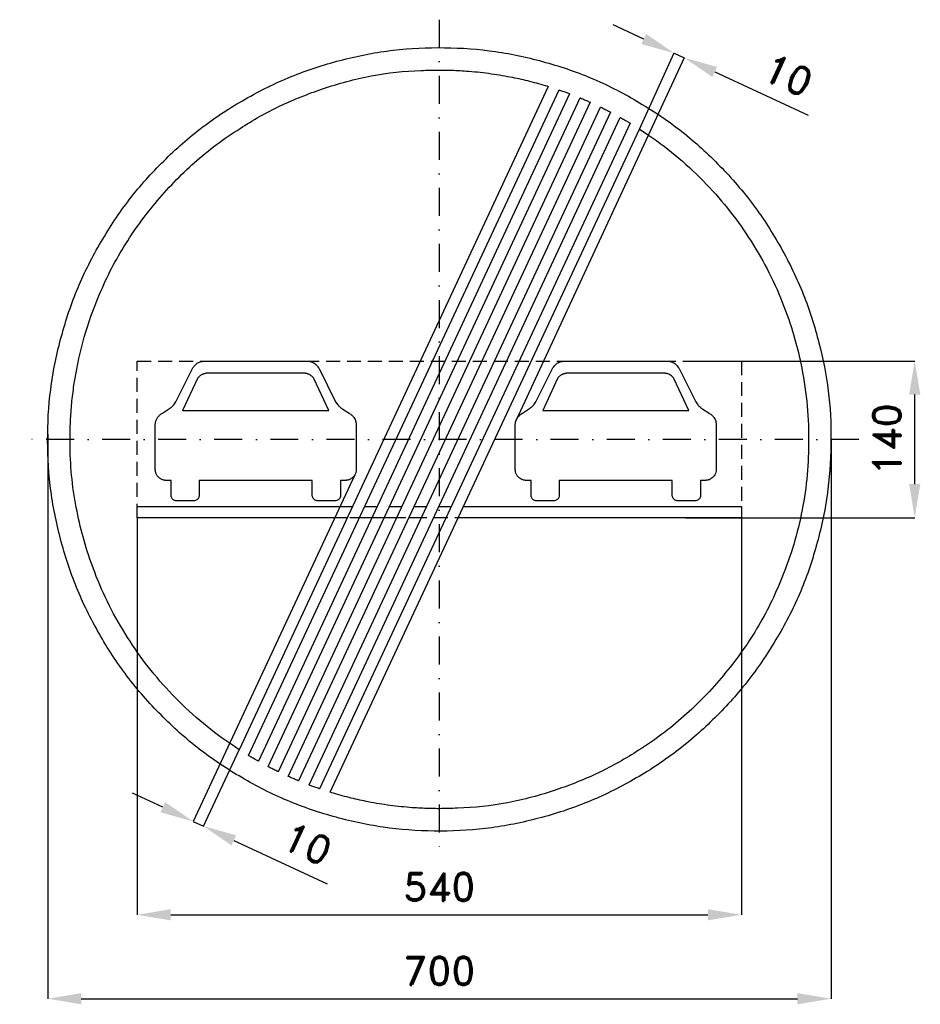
# Model space of a CAD drawing. Header units: millimetres. Extents: x -375 to 430, y -505 to 375.
import ezdxf

# ---------------------------------------------------------------- set-up
doc = ezdxf.new("R2010")
doc.units = ezdxf.units.MM
doc.header["$LTSCALE"] = 5
doc.linetypes.add('ČERCHOVANÁX2', pattern=[2, 1, -0.5, 0, -0.5])
doc.linetypes.add('ČÁRKOVANÁX2', pattern=[1.5, 1, -0.5])
doc.layers.add('Kóty', color=2, linetype='Continuous')
doc.layers.add('Značka', color=7, linetype='Continuous')
doc.styles.get("Standard").update_dxf_attribs({"font": 'romand.shx', "height": 25})
doc.dimstyles.get("Standard").update_dxf_attribs({"dimtxt": 25, "dimasz": 30, "dimexe": 0.18, "dimexo": 0.0625, "dimgap": 12.5, "dimtad": 1, "dimdec": 0, "dimzin": 0, "dimdsep": 46, "dimtxsty": 'Standard', "dimcen": 0.09, "dimadec": 0, "dimazin": 0, "dimtfac": 1, "dimtdec": 0, "dimtofl": 0, "dimtmove": 0, "dimatfit": 3, "dimfxl": 1, "dimtolj": 1, "dimtzin": 0, "dimarcsym": 0})

# ---------------------------------------------------------------- blocks, each defined once
blk = doc.blocks.new('*D2')
at = {"layer": 'Defpoints', "color": 0, "transparency": 16777216}
for p in [(-349.92, 4.7), (350.05, 0.12), (350.05, -499.82)]:
    blk.add_point(p, dxfattribs=at)
at = {"layer": 'Kóty', "color": 0, "lineweight": -2, "transparency": 16777216}
for p, q in [((-349.92, 4.64), (-349.92, -500)), ((350.05, 0.06), (350.05, -500)), ((-319.92, -499.82), (320.05, -499.82))]:
    blk.add_line(p, q, dxfattribs=at)
at = {"layer": 'Kóty', "color": 0, "transparency": 16777216}
for points in [[(-319.92, -494.82), (-319.92, -504.82), (-349.92, -499.82)], [(320.05, -494.82), (320.05, -504.82), (350.05, -499.82)]]:
    blk.add_solid(points, dxfattribs=at)
at = {"layer": 'Kóty', "color": 0, "transparency": 16777216, "insert": (0.06, -474.82), "char_height": 25, "attachment_point": 5}
blk.add_mtext('\\A1;700', dxfattribs=at)
blk = doc.blocks.new('*D3')
at = {"layer": 'Defpoints', "color": 0, "transparency": 16777216}
for p in [(220, 70), (424.84, 70), (220, -70)]:
    blk.add_point(p, dxfattribs=at)
at = {"layer": 'Kóty', "color": 0, "lineweight": -2, "transparency": 16777216}
for p, q in [((220.06, 70), (425.02, 70)), ((424.84, -40), (424.84, 40)), ((220.06, -70), (425.02, -70))]:
    blk.add_line(p, q, dxfattribs=at)
at = {"layer": 'Kóty', "color": 0, "transparency": 16777216}
for points in [[(419.84, 40), (429.84, 40), (424.84, 70)], [(419.84, -40), (429.84, -40), (424.84, -70)]]:
    blk.add_solid(points, dxfattribs=at)
at = {"layer": 'Kóty', "color": 0, "transparency": 16777216, "insert": (399.84, 0), "char_height": 25, "attachment_point": 5, "rotation": 90}
blk.add_mtext('\\A1;140', dxfattribs=at)
blk = doc.blocks.new('*D4')
at = {"layer": 'Defpoints', "color": 0, "transparency": 16777216}
for p in [(-270, -70), (270, -70), (270, -424.82)]:
    blk.add_point(p, dxfattribs=at)
at = {"layer": 'Kóty', "color": 0, "lineweight": -2, "transparency": 16777216}
for p, q in [((-270, -70.06), (-270, -425)), ((270, -70.06), (270, -425)), ((-240, -424.82), (240, -424.82))]:
    blk.add_line(p, q, dxfattribs=at)
at = {"layer": 'Kóty', "color": 0, "transparency": 16777216}
for points in [[(-240, -419.82), (-240, -429.82), (-270, -424.82)], [(240, -419.82), (240, -429.82), (270, -424.82)]]:
    blk.add_solid(points, dxfattribs=at)
at = {"layer": 'Kóty', "color": 0, "transparency": 16777216, "insert": (0, -399.82), "char_height": 25, "attachment_point": 5}
blk.add_mtext('\\A1;540', dxfattribs=at)

msp = doc.modelspace()

# ---------------------------------------------------------------- linework, layer by layer
at = {"layer": 'Kóty'}
for p, q in [((182.69, 357.72), (155.47, 370.33)), ((178.96, 277.3), (209.98, 345.27)), ((68.85, 17.41), (218.96, 341.11)), ((246.1, 328.33), (329.49, 289.68)), ((-75.48, -31.69), (-219.96, -341.59)), ((-178.93, -277.24), (-210.91, -345.81)), ((-247.07, -328.75), (-274.26, -316.07)), ((-183.64, -358.32), (-100.35, -397.16))]:
    msp.add_line(p, q, dxfattribs=at)
for points in [[(209.91, 345.1), (218.88, 340.94)], [(-219.89, -341.42), (-210.83, -345.65)]]:
    msp.add_lwpolyline(points, dxfattribs=at)
for points in [[(184.79, 362.26), (180.58, 353.18), (209.91, 345.1)], [(248.21, 332.86), (244, 323.79), (218.88, 340.94)], [(-244.96, -324.21), (-249.19, -333.28), (-219.89, -341.42)], [(-181.53, -353.79), (-185.75, -362.86), (-210.83, -345.65)]]:
    msp.add_solid(points, dxfattribs=at)
at = {"layer": 'Značka', "color": 6, "linetype": 'ČERCHOVANÁX2', "lineweight": 25, "ltscale": 5}
for p, q in [((0, 375), (0, -375)), ((375, 0), (-375, 0))]:
    msp.add_line(p, q, dxfattribs=at)
at = {"layer": 'Značka', "color": 5}
for points in [[(350, 0), (349.99, -2.29), (349.97, -4.58, -0.032172), (346.49, -50.21, -0.035727), (336.86, -95, -0.036663), (321.83, -138.26, -0.034749), (300.79, -178.95, -0.034042), (274.96, -216.77, -0.034458), (244.23, -250.71, -0.034559), (209.51, -280.56, -0.034426), (171.02, -305.37, -0.034392), (129.75, -325.22, -0.034421), (86.15, -339.23, -0.03443), (41.16, -347.72, -0.034418), (-4.58, -349.97, -0.034413), (-50.24, -346.53, -0.034418), (-95, -336.86, -0.034411), (-138.22, -321.72, -0.034418), (-178.95, -300.79, -0.034414), (-216.78, -274.98, -0.03442), (-250.71, -244.23, -0.034415), (-280.56, -209.5, -0.034419), (-305.37, -171.02, -0.034418), (-325.22, -129.75, -0.034422), (-339.23, -86.15, -0.034423), (-347.72, -41.16, -0.034414), (-349.97, 4.58, -0.034413), (-346.53, 50.24, -0.034416), (-336.86, 95, -0.034414), (-321.72, 138.22, -0.034418), (-300.79, 178.95, -0.034414), (-274.98, 216.78, -0.03442), (-244.23, 250.71, -0.034415), (-209.5, 280.56, -0.034419), (-171.02, 305.37, -0.034418), (-129.75, 325.22, -0.034422), (-86.15, 339.23, -0.034423), (-41.16, 347.72, -0.034413), (4.58, 349.97, -0.034424), (50.24, 346.53, -0.034417), (95, 336.86, -0.034419), (138.22, 321.72, -0.034409), (178.95, 300.79, -0.034418), (216.77, 274.98, -0.03441), (250.71, 244.23, -0.034418), (280.57, 209.5, -0.034491), (305.37, 171.02, -0.034425), (325.2, 129.76, -0.034081), (339.23, 86.15, -0.03279), (347.51, 43.38, -0.034266), (350, 0)], [(97.41, 315.37), (-178.95, -277.28), (-183.01, -274.59), (-187.05, -271.87, -0.026582), (-214.04, -251.28, -0.027814), (-238.67, -227.86, -0.026719), (-259.96, -203.46, -0.025775), (-278.57, -176.96, -0.02586), (-294.81, -148.61, -0.026622), (-307.98, -118.74, -0.021511), (-316.57, -93.61, -0.020471), (-323.02, -67.84, -0.022943), (-327.82, -39.28, -0.025571), (-329.84, -10.43, -0.003606), (-329.94, -5.21), (-330, 0, -0.001767), (-329.86, 8.15, -0.005365), (-329.6, 16.3, -0.013597), (-328.47, 32.33, -0.012655), (-326.49, 48.28, -0.030267), (-318.6, 86.6, -0.03166), (-306.03, 123.68, -0.041576), (-283.54, 169.4, -0.040831), (-253.83, 210.87, -0.040424), (-218.66, 247.46, -0.040892), (-178.12, 277.83, -0.032936), (-142.38, 297.88, -0.031725), (-104.29, 313.17, -0.035676), (-60.85, 324.72, -0.039815), (-16.3, 329.6, -0.005805), (-8.15, 329.86, -0.001916), (0, 330), (1.52, 330), (3.05, 329.99, -0.002569), (6.09, 329.95, -0.002329), (9.13, 329.88, -0.005732), (16.67, 329.59, -0.005966), (24.2, 329.13, -0.008073), (34.11, 328.27, -0.007972), (44, 327.09, -0.007917), (53.75, 325.65, -0.008035), (63.44, 323.9, -0.006279), (71.1, 322.32, -0.00603), (78.71, 320.54, -0.006573), (86.7, 318.49, -0.007361), (94.63, 316.22), (96.02, 315.8), (97.41, 315.37)], [(-97.41, -315.37), (178.95, 277.28), (183.01, 274.59), (187.05, 271.87, -0.026577), (214.04, 251.28, -0.027794), (238.67, 227.86, -0.026723), (259.96, 203.45, -0.025815), (278.57, 176.96, -0.025852), (294.8, 148.61, -0.026423), (307.98, 118.74, -0.021555), (316.59, 93.61, -0.02115), (323.02, 67.84, -0.026845), (328.32, 34.14, -0.026574), (330, 0, -0.049238), (324.26, -63.06, -0.051954), (306.03, -123.68, -0.042479), (283.54, -169.44, -0.040381), (253.83, -210.87, -0.039562), (218.63, -247.42, -0.040772), (178.12, -277.83, -0.033086), (142.38, -297.88, -0.031715), (104.29, -313.17, -0.035629), (60.84, -324.72, -0.039821), (16.3, -329.6, -0.005777), (8.15, -329.86, -0.001946), (0, -330), (-1.52, -330), (-3.05, -329.99, -0.002571), (-6.09, -329.95, -0.002331), (-9.13, -329.88, -0.005762), (-16.67, -329.59, -0.005997), (-24.2, -329.12, -0.008048), (-34.11, -328.26, -0.007972), (-44, -327.09, -0.007941), (-53.75, -325.65, -0.008035), (-63.44, -323.9, -0.006248), (-71.1, -322.31, -0.005979), (-78.71, -320.54, -0.006624), (-86.7, -318.49, -0.007406), (-94.63, -316.22), (-96.02, -315.8), (-97.41, -315.37)]]:
    msp.add_lwpolyline(points, format="xyb", dxfattribs=at)
for points in [[(-170.41, -282.63), (106.99, 312.25), (107.13, 312.2), (107.27, 312.15), (108.27, 311.81), (109.27, 311.46), (110.21, 311.12), (111.16, 310.79), (112.1, 310.44), (113.05, 310.1), (113.8, 309.82), (114.55, 309.54), (115.35, 309.25), (116.15, 308.95), (116.29, 308.89), (116.43, 308.84), (-161.73, -287.68), (-161.86, -287.6), (-161.99, -287.53), (-162.91, -287.01), (-163.83, -286.49), (-164.7, -285.99), (-165.57, -285.49), (-166.44, -284.98), (-167.31, -284.48), (-168, -284.07), (-168.69, -283.66), (-169.42, -283.22), (-170.15, -282.78), (-170.28, -282.71), (-170.41, -282.63)], [(-152.93, -292.46), (125.75, 305.16), (125.89, 305.1), (126.03, 305.05), (127, 304.64), (127.97, 304.24), (128.89, 303.85), (129.81, 303.46), (130.73, 303.06), (131.65, 302.67), (132.38, 302.35), (133.12, 302.03), (133.89, 301.68), (134.67, 301.34), (134.81, 301.28), (134.94, 301.22), (-144, -296.98), (-144.14, -296.92), (-144.27, -296.85), (-145.22, -296.39), (-146.16, -295.92), (-147.05, -295.47), (-147.95, -295.03), (-148.84, -294.57), (-149.73, -294.12), (-150.44, -293.75), (-151.15, -293.39), (-151.91, -293), (-152.66, -292.6), (-152.8, -292.53), (-152.93, -292.46)], [(-134.94, -301.22), (144, 296.98), (144.14, 296.92), (144.27, 296.85), (145.22, 296.39), (146.16, 295.92), (147.06, 295.48), (147.95, 295.03), (148.84, 294.58), (149.73, 294.12), (150.44, 293.76), (151.16, 293.39), (151.91, 293), (152.66, 292.6), (152.8, 292.53), (152.93, 292.46), (-125.75, -305.16), (-125.89, -305.1), (-126.03, -305.05), (-127, -304.64), (-127.97, -304.24), (-128.89, -303.85), (-129.81, -303.46), (-130.73, -303.07), (-131.65, -302.67), (-132.38, -302.35), (-133.12, -302.03), (-133.89, -301.69), (-134.67, -301.34), (-134.81, -301.28), (-134.94, -301.22)], [(170.41, 282.63), (-106.99, -312.25), (-107.13, -312.2), (-107.27, -312.15), (-108.27, -311.81), (-109.27, -311.46), (-110.21, -311.12), (-111.16, -310.78), (-112.1, -310.44), (-113.05, -310.1), (-113.8, -309.82), (-114.55, -309.54), (-115.35, -309.25), (-116.15, -308.95), (-116.29, -308.89), (-116.43, -308.84), (161.73, 287.68), (161.86, 287.6), (161.99, 287.53), (162.91, 287.01), (163.83, 286.49), (164.7, 285.99), (165.57, 285.49), (166.44, 284.98), (167.31, 284.48), (168, 284.07), (168.69, 283.66), (169.42, 283.22), (170.15, 282.78), (170.28, 282.71), (170.41, 282.63)]]:
    msp.add_lwpolyline(points, dxfattribs=at)
at = {"layer": 'Značka', "color": 6, "linetype": 'ČÁRKOVANÁX2', "ltscale": 2.5}
msp.add_lwpolyline([(-270, -70), (-270, 70), (270, 70), (270, -70), (-270, -70)], dxfattribs=at)
at = {"layer": 'Značka', "color": 251}
for points in [[(-117.91, 70), (-116.87, 69.85, -0.01283), (-115.82, 69.66, -0.017212), (-114.93, 69.44, -0.021863), (-114.06, 69.15, -0.025223), (-113.11, 68.74, -0.021147), (-112.21, 68.24, -0.020051), (-111.3, 67.65, -0.020025), (-110.44, 67, -0.019659), (-109.72, 66.35, -0.022902), (-109.06, 65.65, -0.023545), (-108.44, 64.88), (-107.89, 64.05), (-107.49, 63.38), (-107.12, 62.71), (-92.63, 33.6), (-90.72, 30.8), (-90.41, 30.47), (-90.09, 30.14), (-89.72, 29.77), (-89.34, 29.41), (-88.98, 29.09), (-88.62, 28.78), (-88.26, 28.49), (-87.9, 28.21), (-87.6, 27.98), (-87.28, 27.76), (-86.7, 27.38), (-86.11, 27.01), (-80.66, 23.48), (-79.86, 22.95), (-79.07, 22.4, -0.021181), (-78.23, 21.71, -0.025222), (-77.46, 20.95), (-76.83, 20.2), (-76.26, 19.39), (-75.77, 18.59), (-75.34, 17.76), (-75.02, 17.03), (-74.76, 16.29), (-74.5, 15.33), (-74.32, 14.35), (-74.25, 13.9), (-74.19, 13.46), (-74.19, -26.8), (-74.33, -28), (-74.54, -29.19, -0.033894), (-74.92, -30.48, -0.040519), (-75.48, -31.69, -0.037323), (-76.15, -32.71, -0.031553), (-76.96, -33.63, -0.027737), (-77.8, -34.42, -0.027477), (-78.73, -35.1, -0.02583), (-79.58, -35.61, -0.031174), (-80.47, -36.02, -0.036876), (-81.67, -36.38, -0.024547), (-82.91, -36.6, -0.006317), (-83.49, -36.67), (-84.06, -36.73), (-88.32, -36.73), (-88.32, -49.97), (-88.43, -50.91, -0.044443), (-88.65, -51.84, -0.07933), (-89.3, -53.06, -0.085444), (-90.3, -54, -0.08257), (-91.7, -54.65, -0.025807), (-93.25, -55), (-108.59, -55, -0.019113), (-109.85, -54.74, -0.059279), (-111.04, -54.3, -0.077012), (-112.12, -53.49, -0.080938), (-112.89, -52.39, -0.063246), (-113.3, -51.22), (-113.52, -49.97), (-113.52, -36.73), (-214.55, -36.73), (-214.55, -49.97), (-214.67, -50.9, -0.042299), (-214.9, -51.81, -0.079175), (-215.58, -53.06, -0.085964), (-216.61, -54.02, -0.079057), (-217.97, -54.65, -0.025049), (-219.48, -55), (-234.81, -55, -0.02066), (-236.14, -54.74, -0.063808), (-237.38, -54.27, -0.077064), (-238.43, -53.46, -0.081672), (-239.17, -52.37, -0.064359), (-239.55, -51.21, -0.020733), (-239.74, -49.97), (-239.74, -36.73), (-244.01, -36.73), (-244.71, -36.66, -0.008273), (-245.4, -36.57, -0.023959), (-246.56, -36.34, -0.036583), (-247.68, -35.98, -0.03117), (-248.53, -35.59, -0.024279), (-249.33, -35.1, -0.028198), (-250.31, -34.38, -0.02947), (-251.19, -33.54, -0.034004), (-252.02, -32.57, -0.040004), (-252.7, -31.48, -0.04188), (-253.24, -30.22, -0.033946), (-253.58, -28.9), (-253.75, -27.85), (-253.88, -26.8), (-253.88, 13.46), (-253.8, 14), (-253.71, 14.55), (-253.53, 15.47, -0.022827), (-253.28, 16.37, -0.019234), (-253.03, 17.07), (-252.72, 17.76, -0.01765), (-252.27, 18.63, -0.018808), (-251.75, 19.47, -0.021737), (-251.15, 20.31, -0.025171), (-250.47, 21.1, -0.026151), (-249.67, 21.86, -0.020982), (-248.8, 22.54, -0.010834), (-248.11, 23.02), (-247.4, 23.48), (-241.95, 27.01), (-241.35, 27.39, 0.009078), (-240.75, 27.78), (-240.45, 27.99), (-240.16, 28.21), (-239.78, 28.51), (-239.41, 28.81), (-239.03, 29.14), (-238.65, 29.47), (-238.27, 29.84), (-237.9, 30.22), (-237.62, 30.51), (-237.34, 30.8), (-235.44, 33.6), (-220.95, 62.71), (-220.65, 63.24), (-220.35, 63.77, -0.016384), (-219.8, 64.63, -0.024834), (-219.18, 65.45, -0.021372), (-218.63, 66.07, -0.016924), (-218.03, 66.64, -0.019268), (-217.2, 67.33, -0.020202), (-216.32, 67.96, -0.023641), (-215.34, 68.54, -0.027412), (-214.31, 69.03, -0.02821), (-213.16, 69.43, -0.022743), (-211.98, 69.71, -0.01141), (-211.07, 69.87, -0.00398), (-210.15, 70), (-117.91, 70)], [(203.8, 70), (204.85, 69.85, -0.01283), (205.89, 69.66, -0.017144), (206.79, 69.44, -0.021863), (207.66, 69.15, -0.025135), (208.6, 68.74), (209.51, 68.24), (210.42, 67.65), (211.27, 67), (212, 66.35), (212.66, 65.65), (213.28, 64.88), (213.83, 64.05), (214.22, 63.38), (214.6, 62.71), (229.09, 33.6), (230.99, 30.8), (231.31, 30.47), (231.63, 30.14), (232, 29.77), (232.38, 29.41), (232.73, 29.09), (233.1, 28.78), (233.45, 28.49), (233.81, 28.21), (234.12, 27.98), (234.43, 27.76), (235.01, 27.38), (235.61, 27.01), (241.05, 23.48), (241.86, 22.95), (242.64, 22.4), (243.48, 21.71), (244.25, 20.95), (244.89, 20.2), (245.46, 19.39), (245.94, 18.59), (246.37, 17.76), (246.69, 17.03), (246.96, 16.29), (247.21, 15.33), (247.4, 14.35), (247.46, 13.9), (247.53, 13.46), (247.53, -26.8), (247.39, -28), (247.18, -29.19), (246.8, -30.48), (246.23, -31.69), (245.56, -32.71), (244.76, -33.63), (243.91, -34.42), (242.99, -35.1), (242.14, -35.61, -0.031079), (241.24, -36.02, -0.036812), (240.04, -36.38, -0.024547), (238.8, -36.6), (238.23, -36.67), (237.66, -36.73), (233.39, -36.73), (233.39, -49.97), (233.28, -50.91), (233.07, -51.84, -0.07933), (232.42, -53.06, -0.085312), (231.42, -54, -0.082648), (230.02, -54.65, -0.025836), (228.46, -55), (213.13, -55, -0.019188), (211.87, -54.74, -0.059335), (210.67, -54.3, -0.076794), (209.6, -53.49, -0.081096), (208.82, -52.39, -0.063616), (208.41, -51.22), (208.2, -49.97), (208.2, -36.73), (107.17, -36.73), (107.17, -49.97), (107.05, -50.9), (106.82, -51.81, -0.079477), (106.14, -53.06, -0.086091), (105.1, -54.02, -0.079057), (103.74, -54.65, -0.02508), (102.24, -55), (86.9, -55, -0.020629), (85.58, -54.74, -0.063937), (84.34, -54.27, -0.077064), (83.29, -53.46, -0.081509), (82.55, -52.37, -0.064552), (82.16, -51.21), (81.98, -49.97), (81.98, -36.73), (77.71, -36.73), (77.01, -36.66), (76.31, -36.57, -0.024002), (75.15, -36.34, -0.03671), (74.03, -35.98, -0.031053), (73.18, -35.59), (72.38, -35.1, -0.027957), (71.41, -34.38), (70.52, -33.54, -0.033715), (69.69, -32.57, -0.04017), (69.02, -31.48, -0.042041), (68.48, -30.22), (68.13, -28.9), (67.96, -27.85), (67.84, -26.8), (67.84, 13.46), (67.92, 14), (68, 14.55), (68.18, 15.47), (68.43, 16.37), (68.69, 17.07), (69, 17.76), (69.45, 18.63), (69.96, 19.47), (70.57, 20.31), (71.25, 21.1), (72.05, 21.86), (72.92, 22.54), (73.61, 23.02), (74.31, 23.48), (79.76, 27.01), (80.37, 27.39), (80.97, 27.78), (81.26, 27.99), (81.56, 28.21), (81.93, 28.51), (82.31, 28.81), (82.69, 29.14), (83.06, 29.47), (83.45, 29.84), (83.82, 30.22), (84.1, 30.51), (84.37, 30.8), (86.28, 33.6), (100.77, 62.71), (101.06, 63.24), (101.37, 63.77), (101.92, 64.63), (102.54, 65.45), (103.09, 66.07), (103.69, 66.64), (104.52, 67.33), (105.4, 67.96, -0.023422), (106.38, 68.54, -0.027316), (107.41, 69.03, -0.028282), (108.55, 69.43, -0.02265), (109.73, 69.71, -0.011452), (110.65, 69.87), (111.57, 70), (203.8, 70)], [(-98.71, 25.9), (-112.04, 54.49), (-112.44, 54.95), (-112.85, 55.41), (-113.58, 56.15, 0.02755), (-114.38, 56.83, 0.024862), (-115.09, 57.32, 0.019411), (-115.84, 57.75, 0.017997), (-116.66, 58.15, 0.018542), (-117.51, 58.49, 0.018208), (-118.28, 58.74, 0.020949), (-119.08, 58.93, 0.021561), (-119.9, 59.05, 0.018118), (-120.74, 59.12, 0.009774), (-121.39, 59.14), (-122.04, 59.14), (-206.03, 59.14, 0.003947), (-206.77, 59.13, 0.011515), (-207.51, 59.11, 0.017954), (-208.33, 59.03, 0.020892), (-209.13, 58.9, 0.020182), (-209.9, 58.7, 0.017475), (-210.64, 58.46, 0.017622), (-211.44, 58.13, 0.017432), (-212.22, 57.75, 0.020365), (-213.01, 57.3, 0.02527), (-213.76, 56.77, 0.028089), (-214.6, 56.05, 0.017863), (-215.37, 55.24), (-215.7, 54.87), (-216.03, 54.49), (-229.36, 25.9), (-98.71, 25.9)], [(223.01, 25.9), (209.68, 54.49), (209.28, 54.95), (208.87, 55.41), (208.13, 56.15), (207.34, 56.83), (206.62, 57.32), (205.87, 57.75), (205.05, 58.15), (204.21, 58.49), (203.43, 58.74, 0.021025), (202.64, 58.93, 0.02151), (201.81, 59.05, 0.018101), (200.98, 59.12, 0.00976), (200.33, 59.14), (199.68, 59.14), (115.69, 59.14, 0.003945), (114.95, 59.13, 0.011515), (114.21, 59.11, 0.017954), (113.39, 59.03, 0.020892), (112.58, 58.9, 0.020182), (111.82, 58.7, 0.017279), (111.07, 58.46, 0.017732), (110.27, 58.13), (109.5, 57.75), (108.7, 57.3), (107.96, 56.77, 0.028238), (107.12, 56.05), (106.35, 55.24), (106.02, 54.87), (105.69, 54.49), (92.36, 25.9), (223.01, 25.9)]]:
    msp.add_lwpolyline(points, format="xyb", dxfattribs=at)
for points in [[(-270, -70), (-270, -60), (-77.63, -60)], [(-66.59, -60), (-55.56, -60)], [(-44.53, -60), (-33.5, -60)], [(-22.46, -60), (-11.43, -60)], [(-0.39, -60), (10.64, -60)], [(21.67, -60), (270, -60), (270, -70), (17.01, -70)], [(-82.29, -70), (-270, -70)], [(-60.22, -70), (-71.26, -70)], [(-38.16, -70), (-49.19, -70)], [(-16.09, -70), (-27.12, -70)], [(5.97, -70), (-5.06, -70)]]:
    msp.add_lwpolyline(points, dxfattribs=at)

# ---------------------------------------------------------------- texts
at = {"layer": 'Kóty', "char_height": 25, "attachment_point": 5}
for insert, rotation in [((311.92, 325.38), 335.13334), ((-117.83, -361.43), 335.00021)]:
    msp.add_mtext('\\A1;10', dxfattribs=dict(at, insert=insert, rotation=rotation))

# ---------------------------------------------------------------- dimensions: what is measured, and where the dimension line sits
at = {"layer": 'Kóty'}
dim = msp.add_linear_dim(base=(424.84, 70), p1=(220, -70), p2=(220, 70), angle=90, dimstyle='Standard', dxfattribs=at)
dim.commit()
dim.dimension.update_dxf_attribs({"geometry": '*D3', "text_midpoint": (399.84, 0)})
for base, p1, p2, picture, middle in [((350.05, -499.82), (-349.92, 4.7), (350.05, 0.12), '*D2', (0.06, -474.82)), ((270, -424.82), (-270, -70), (270, -70), '*D4', (0, -399.82))]:
    dim = msp.add_linear_dim(base=base, p1=p1, p2=p2, dimstyle='Standard', dxfattribs=at)
    dim.commit()
    dim.dimension.update_dxf_attribs({"geometry": picture, "text_midpoint": middle})

doc.saveas('drawing.dxf')
